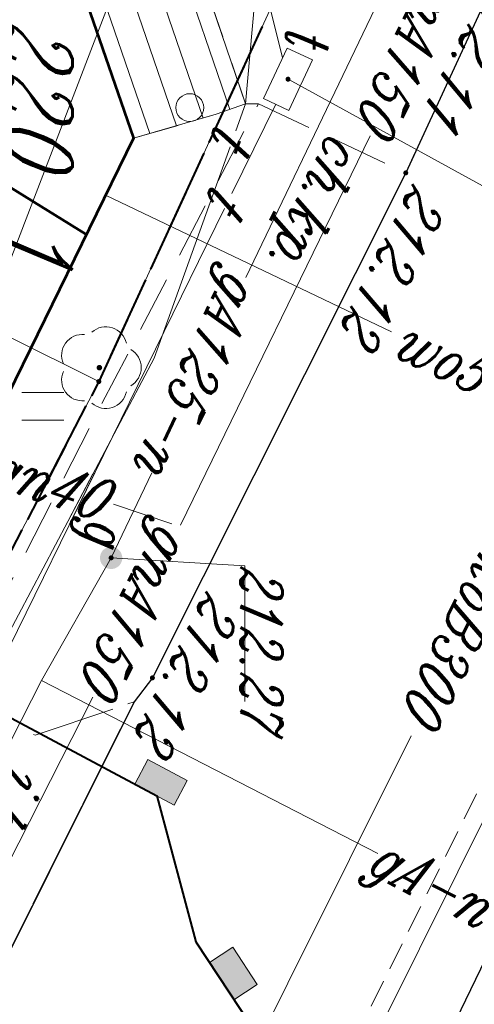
# Model space of a CAD drawing. Header units: millimetres. Extents: x -9598 to -9388, y -264557 to -264347.
# Tile 23 of 44: x -9470.56 to -9462.41, y -264424.96 to -264407.32. Entities that reach past the tile are written whole.
import ezdxf
from ezdxf.enums import TextEntityAlignment as Align

# ---------------------------------------------------------------- set-up
doc = ezdxf.new("R2010")
doc.units = ezdxf.units.MM
for name, pattern in [('DASHED2', [0.375, 0.25, -0.125]), ('Rakowicka 531_1 wstępna wersja$0$KTCR02-500', [1.5, 1, -0.5]), ('Rakowicka 531_1 wstępna wersja$0$KTJZ01-500', [2, 1.5, -0.5]), ('Rakowicka 531_1 wstępna wersja$0$PTTU04-500', [1.5, 1, -0.5])]:
    doc.linetypes.add(name, pattern=pattern)
for name, color, linetype, lineweight in [('-- CO_p', 51, 'DASHED2', 9), ('-- CO_z', 51, 'Continuous', 9), ('Rakowicka 531_1 wstępna wersja$0$EGBB01', 250, 'Continuous', 0), ('Rakowicka 531_1 wstępna wersja$0$EGBD03', 250, 'Continuous', 0), ('Rakowicka 531_1 wstępna wersja$0$EGBO02', 250, 'Continuous', 0), ('Rakowicka 531_1 wstępna wersja$0$EGBP12_01', 250, 'Continuous', 0), ('Rakowicka 531_1 wstępna wersja$0$EPGPO_216', 7, 'Continuous', 0), ('Rakowicka 531_1 wstępna wersja$0$GESSCH', 250, 'Continuous', 13), ('Rakowicka 531_1 wstępna wersja$0$KTCR02', 250, 'Continuous', 0), ('Rakowicka 531_1 wstępna wersja$0$KTJZ01', 250, 'Continuous', 0), ('Rakowicka 531_1 wstępna wersja$0$KTKR01', 250, 'Continuous', 0), ('Rakowicka 531_1 wstępna wersja$0$OBOO03_02', 250, 'Continuous', 0), ('Rakowicka 531_1 wstępna wersja$0$OBOP02_01', 250, 'Continuous', 0), ('Rakowicka 531_1 wstępna wersja$0$PTTU04', 250, 'Continuous', 0), ('Rakowicka 531_1 wstępna wersja$0$RTPW02', 250, 'Continuous', 0), ('Rakowicka 531_1 wstępna wersja$0$SUPG_01', 250, 'Continuous', 0), ('Rakowicka 531_1 wstępna wersja$0$SUPK_01', 250, 'Continuous', 0), ('Rakowicka 531_1 wstępna wersja$0$SUPT_01', 250, 'Continuous', 0), ('Rakowicka 531_1 wstępna wersja$0$SUPW_01', 250, 'Continuous', 0), ('Rakowicka 531_1 wstępna wersja$0$SUUS15_7a_T', 250, 'Continuous', 0), ('Rakowicka 531_1 wstępna wersja$0$SUUS15_7b_T', 250, 'Continuous', 0), ('Rakowicka 531_1 wstępna wersja$0$SUUS25_G', 250, 'Continuous', 0), ('Rakowicka 531_1 wstępna wersja$0$Warstwa 2', 250, 'Continuous', 0), ('Rakowicka 531_1 wstępna wersja$0$Warstwa 5', 250, 'Continuous', 0)]:
    doc.layers.add(name, color=color, linetype=linetype, lineweight=lineweight)
doc.layers.add('-- RAMKA', color=11, linetype='Continuous')
for name, color, linetype, lineweight, true_color in [('Rakowicka 531_1 wstępna wersja$0$GEPPGO', 7, 'Continuous', 13, 0x008000), ('Rakowicka 531_1 wstępna wersja$0$GUPGSH', 7, 'Continuous', 0, 0xffd900), ('Rakowicka 531_1 wstępna wersja$0$GUPTSH', 7, 'Continuous', 0, 0xff9100)]:
    doc.layers.add(name, color=color, linetype=linetype, lineweight=lineweight, true_color=true_color)
doc.styles.add('Rakowicka 531_1 wstępna wersja$0$Style-ITALIC_1250 I 0.20944', font='ITALIC_1250.shx', dxfattribs={"oblique": 12})

# ---------------------------------------------------------------- blocks, each defined once
blk = doc.blocks.new('Rakowicka 531_1 wstępna wersja$0$GEPPGO1_2')
at = {"layer": 'Rakowicka 531_1 wstępna wersja$0$GEPPGO', "linetype": 'Continuous', "lineweight": 13, "true_color": 0x008000}
blk.add_hatch(color=96, dxfattribs=at).paths.add_polyline_path([(0, -0.45), (-0.13906, -0.42798), (-0.2645, -0.36406), (-0.36406, -0.2645), (-0.42798, -0.13906), (-0.45, 0), (-0.42798, 0.13906), (-0.36406, 0.2645), (-0.2645, 0.36406), (-0.13906, 0.42798), (0, 0.45), (0.13906, 0.42798), (0.2645, 0.36406), (0.36406, 0.2645), (0.42798, 0.13906), (0.45, 0), (0.42798, -0.13906), (0.36406, -0.2645), (0.2645, -0.36406), (0.13906, -0.42798)])
blk = doc.blocks.new('Rakowicka 531_1 wstępna wersja$0$OBOP02_01')
at = {"layer": 'Rakowicka 531_1 wstępna wersja$0$OBOP02_01', "linetype": 'Continuous', "lineweight": 13}
h = blk.add_hatch(color=96, dxfattribs=at)
edge = h.paths.add_edge_path()
edge.add_arc((0, 0), 0.05, 0, 360)
at = {"layer": 'Rakowicka 531_1 wstępna wersja$0$OBOP02_01', "color": 96, "linetype": 'Continuous', "lineweight": 13}
for centre, start, end in [((0, 0.375), 30.1471, 149.8529), ((-0.357, 0.116), 102.1471, 221.8529), ((0.357, 0.116), 318.1471, 77.8529), ((-0.22, -0.303), 174.1472, 293.8529), ((0.22, -0.303), 246.1471, 5.8529)]:
    blk.add_arc(centre, 0.375, start, end, dxfattribs=at)
blk = doc.blocks.new('Rakowicka 531_1 wstępna wersja$0$GUPTSH1')
at = {"layer": 'Rakowicka 531_1 wstępna wersja$0$GUPTSH', "linetype": 'Continuous', "lineweight": 13}
blk.add_hatch(color=30, dxfattribs=at).paths.add_polyline_path([(0, -0.45), (-0.11647, -0.43467), (-0.225, -0.38971), (-0.3182, -0.3182), (-0.38971, -0.225), (-0.43467, -0.11647), (-0.45, 0), (-0.43467, 0.11647), (-0.38971, 0.225), (-0.3182, 0.3182), (-0.225, 0.38971), (-0.11647, 0.43467), (0, 0.45), (0.11647, 0.43467), (0.225, 0.38971), (0.3182, 0.3182), (0.38971, 0.225), (0.43467, 0.11647), (0.45, 0), (0.43467, -0.11647), (0.38971, -0.225), (0.3182, -0.3182), (0.225, -0.38971), (0.11647, -0.43467)])
blk = doc.blocks.new('Rakowicka 531_1 wstępna wersja$0$GUPGSH1')
at = {"layer": 'Rakowicka 531_1 wstępna wersja$0$GUPGSH', "linetype": 'Continuous', "lineweight": 13}
blk.add_hatch(color=250, dxfattribs=at).paths.add_polyline_path([(0, -0.45), (-0.11647, -0.43467), (-0.225, -0.38971), (-0.3182, -0.3182), (-0.38971, -0.225), (-0.43467, -0.11647), (-0.45, 0), (-0.43467, 0.11647), (-0.38971, 0.225), (-0.3182, 0.3182), (-0.225, 0.38971), (-0.11647, 0.43467), (0, 0.45), (0.11647, 0.43467), (0.225, 0.38971), (0.3182, 0.3182), (0.38971, 0.225), (0.43467, 0.11647), (0.45, 0), (0.43467, -0.11647), (0.38971, -0.225), (0.3182, -0.3182), (0.225, -0.38971), (0.11647, -0.43467)])
blk = doc.blocks.new('Rakowicka 531_1 wstępna wersja$0$SUUS25_1')
at = {"layer": 'Rakowicka 531_1 wstępna wersja$0$SUUS25_G', "linetype": 'Continuous', "lineweight": 13}
h = blk.add_hatch(color=250, dxfattribs=at)
edge = h.paths.add_edge_path()
edge.add_arc((0, 0), 0.2, 0, 360)
blk = doc.blocks.new('Rakowicka 531_1 wstępna wersja$0$PTTU04_01')
at = {"layer": 'Rakowicka 531_1 wstępna wersja$0$PTTU04', "color": 250, "linetype": 'Continuous', "lineweight": 13}
for p, q in [((-0.25, -0.375), (-0.25, 0.375)), ((0.25, -0.375), (0.25, 0.375))]:
    blk.add_line(p, q, dxfattribs=at)
blk = doc.blocks.new('Rakowicka 531_1 wstępna wersja$0$RTPW02_1')
at = {"layer": 'Rakowicka 531_1 wstępna wersja$0$RTPW02', "linetype": 'Continuous', "lineweight": 13}
h = blk.add_hatch(color=250, dxfattribs=at)
edge = h.paths.add_edge_path()
edge.add_arc((0, 0), 0.045, 0, 360)
blk = doc.blocks.new('Rakowicka 531_1 wstępna wersja$0$SUUS15_7b_T')
at = {"layer": 'Rakowicka 531_1 wstępna wersja$0$SUUS15_7b_T', "color": 30, "linetype": 'Continuous', "lineweight": 13, "flags": 128}
blk.add_lwpolyline([(-0.5, 0.25), (0.5, 0.25), (0.5, -0.25), (-0.5, -0.25), (-0.5, 0.25)], close=True, dxfattribs=at)
blk = doc.blocks.new('Rakowicka 531_1 wstępna wersja$0$EGBP12_01')
at = {"layer": 'Rakowicka 531_1 wstępna wersja$0$EGBP12_01', "color": 250, "linetype": 'Continuous', "lineweight": 13}
blk.add_circle((0, 0), 0.25, dxfattribs=at)
blk = doc.blocks.new('Rakowicka 531_1 wstępna wersja')
at = {"layer": 'Rakowicka 531_1 wstępna wersja$0$EGBB01', "color": 250, "linetype": 'Continuous', "lineweight": 53, "flags": 128}
blk.add_lwpolyline([(7425297.093, 5549061.989), (7425299.53, 5549066.81), (7425302.27, 5549067.75), (7425308.77, 5549064.57), (7425306.24, 5549059.54), (7425309.88, 5549057.62), (7425309.099, 5549056.071)], dxfattribs=at)
at = {"layer": 'Rakowicka 531_1 wstępna wersja$0$EGBD03', "color": 96, "linetype": 'Continuous', "lineweight": 13, "flags": 128}
blk.add_lwpolyline([(7425377.48, 5549032.21), (7425364.05, 5549039.31), (7425363.81, 5549038.86), (7425355.7, 5549042.97), (7425349.9, 5549045.91), (7425316.05, 5549062.26), (7425311.57, 5549064.57), (7425306.63, 5549067.13), (7425295.44, 5549072.28), (7425303.71, 5549087.75), (7425305.85, 5549086.73), (7425311.48, 5549083.92), (7425328.84, 5549075.25), (7425337.39, 5549070.98), (7425355.94, 5549061.91), (7425374.38, 5549052.81), (7425383.03, 5549048.34)], dxfattribs=at)
for points in [[(7425292.22, 5549065.73), (7425295.44, 5549072.28), (7425306.63, 5549067.13), (7425303.29, 5549060.42), (7425298.36, 5549062.77), (7425292.22, 5549065.73)], [(7425306.63, 5549067.13), (7425311.57, 5549064.57), (7425311.14, 5549063.73), (7425310.63, 5549060.78), (7425310.73, 5549057.82), (7425310.8, 5549056.82), (7425310.18, 5549057.12), (7425306.33, 5549058.96), (7425303.29, 5549060.42), (7425306.63, 5549067.13)]]:
    blk.add_lwpolyline(points, close=True, dxfattribs=at)
at = {"layer": 'Rakowicka 531_1 wstępna wersja$0$EGBO02', "color": 96, "linetype": 'Continuous', "lineweight": 40}
for p, q in [((7425300.984, 5549069.728), (7425302.347, 5549069.101)), ((7425303.255, 5549068.683), (7425304.618, 5549068.056)), ((7425307.771, 5549066.539), (7425309.103, 5549065.849))]:
    blk.add_line(p, q, dxfattribs=at)
at = {"layer": 'Rakowicka 531_1 wstępna wersja$0$EGBO02', "color": 96, "linetype": 'Continuous', "lineweight": 40, "flags": 128}
blk.add_lwpolyline([(7425305.526, 5549067.638), (7425306.63, 5549067.13), (7425306.883, 5549066.999)], dxfattribs=at)
at = {"layer": 'Rakowicka 531_1 wstępna wersja$0$EPGPO_216', "color": 8, "linetype": 'Continuous', "lineweight": 40}
for p, q in [((7425301.626, 5549069.433), (7425300.263, 5549070.06)), ((7425303.897, 5549068.388), (7425302.534, 5549069.015)), ((7425306.168, 5549067.343), (7425304.805, 5549067.97)), ((7425308.398, 5549066.214), (7425307.066, 5549066.904)), ((7425310.618, 5549065.064), (7425309.286, 5549065.754))]:
    blk.add_line(p, q, dxfattribs=at)
at = {"layer": 'Rakowicka 531_1 wstępna wersja$0$GESSCH', "color": 250, "linetype": 'Continuous', "lineweight": 13, "flags": 128}
blk.add_lwpolyline([(7425298.9, 5549068.82), (7425299.04, 5549068.28), (7425299.53, 5549066.81), (7425302.27, 5549067.75), (7425301.84, 5549069.23), (7425301.65, 5549069.76), (7425298.9, 5549068.82)], close=True, dxfattribs=at)
for points in [[(7425298.976, 5549068.526), (7425301.751, 5549069.477)], [(7425299.118, 5549068.046), (7425301.906, 5549069.002)], [(7425299.276, 5549067.572), (7425302.046, 5549068.521)], [(7425299.434, 5549067.097), (7425302.186, 5549068.041)]]:
    blk.add_lwpolyline(points, dxfattribs=at)
at = {"layer": 'Rakowicka 531_1 wstępna wersja$0$KTCR02', "color": 250, "linetype": 'Rakowicka 531_1 wstępna wersja$0$KTCR02-500', "lineweight": 13}
blk.add_line((7425301.65, 5549069.99), (7425302.89, 5549072.63), dxfattribs=at)
at = {"layer": 'Rakowicka 531_1 wstępna wersja$0$KTCR02', "color": 250, "linetype": 'Rakowicka 531_1 wstępna wersja$0$KTCR02-500', "lineweight": 13, "flags": 128}
for points in [[(7425297.097, 5549075.304), (7425302.89, 5549072.63), (7425311.94, 5549068.09), (7425312.37, 5549067.76), (7425312.408, 5549067.647)], [(7425301.65, 5549069.99), (7425301.65, 5549069.76), (7425298.9, 5549068.82), (7425298.14, 5549069.65)]]:
    blk.add_lwpolyline(points, dxfattribs=at)
at = {"layer": 'Rakowicka 531_1 wstępna wersja$0$KTJZ01', "color": 250, "linetype": 'Rakowicka 531_1 wstępna wersja$0$KTJZ01-500', "lineweight": 13, "flags": 128}
for points in [[(7425302.84, 5549081.09), (7425303.26, 5549080.9), (7425315.16, 5549074.94), (7425320.45, 5549072.38), (7425324.79, 5549070.18), (7425329.97, 5549067.64), (7425348.54, 5549058.38), (7425354.22, 5549055.61), (7425357.67, 5549053.91), (7425362.03, 5549051.7), (7425363.18, 5549051.07), (7425368.65, 5549048.38), (7425372.69, 5549046.37), (7425377.06, 5549044.2), (7425384.6, 5549040.44), (7425387.82, 5549038.8), (7425393.82, 5549035.85), (7425394.13, 5549035.69), (7425398.63, 5549033.36), (7425412.124, 5549026.776), (7425418.203, 5549023.709)], [(7425315.72, 5549075.5), (7425315.16, 5549074.94), (7425320.45, 5549072.38), (7425320.75, 5549072.99)], [(7425349.93, 5549046.35), (7425349.81, 5549047.32), (7425349.48, 5549048.16), (7425349.02, 5549048.91), (7425348.39, 5549049.58), (7425347.2, 5549050.41), (7425346.1, 5549051.08), (7425336.01, 5549056.22), (7425318.45, 5549064.72), (7425312.37, 5549067.76), (7425311.94, 5549068.09), (7425302.89, 5549072.63), (7425297.097, 5549075.304)], [(7425316.41, 5549063.01), (7425316.88, 5549063.95), (7425318.45, 5549064.72), (7425312.37, 5549067.76), (7425312.97, 5549065.99), (7425312.17, 5549064.23), (7425315.87, 5549062.27)]]:
    blk.add_lwpolyline(points, dxfattribs=at)
at = {"layer": 'Rakowicka 531_1 wstępna wersja$0$KTKR01', "color": 250, "linetype": 'Continuous', "lineweight": 30, "flags": 128}
for points in [[(7425302.84, 5549081.09), (7425303.26, 5549080.9), (7425315.16, 5549074.94), (7425320.45, 5549072.38), (7425324.79, 5549070.18), (7425329.97, 5549067.64), (7425348.54, 5549058.38), (7425354.22, 5549055.61), (7425357.67, 5549053.91), (7425362.03, 5549051.7), (7425363.18, 5549051.07), (7425368.65, 5549048.38), (7425372.69, 5549046.37), (7425377.06, 5549044.2), (7425384.6, 5549040.44), (7425387.82, 5549038.8), (7425393.82, 5549035.85), (7425394.13, 5549035.69), (7425398.63, 5549033.36), (7425412.124, 5549026.776), (7425418.203, 5549023.709)], [(7425288.96, 5549073.88), (7425290.75, 5549075.76), (7425292.94, 5549076.53), (7425295.17, 5549076.23), (7425297.097, 5549075.304), (7425302.89, 5549072.63), (7425311.94, 5549068.09), (7425312.37, 5549067.76), (7425318.45, 5549064.72), (7425336.01, 5549056.22), (7425346.1, 5549051.08)]]:
    blk.add_lwpolyline(points, dxfattribs=at)
at = {"layer": 'Rakowicka 531_1 wstępna wersja$0$OBOO03_02', "color": 8, "linetype": 'Continuous', "lineweight": 40, "flags": 128}
blk.add_lwpolyline([(7425307.907, 5549056.659), (7425314.056, 5549068.167), (7425316.673, 5549068.867), (7425331.209, 5549078.459)], dxfattribs=at)
at = {"layer": 'Rakowicka 531_1 wstępna wersja$0$OBOO03_02', "color": 8, "linetype": 'Continuous', "lineweight": 0, "flags": 128}
for points in [[(7425317.043, 5549069.111), (7425317.711, 5549069.552), (7425317.435, 5549069.969), (7425316.768, 5549069.529), (7425317.043, 5549069.111)], [(7425313.845, 5549067.772), (7425314.222, 5549068.478), (7425313.781, 5549068.713), (7425313.404, 5549068.008), (7425313.845, 5549067.772)]]:
    blk.add_lwpolyline(points, close=True, dxfattribs=at)
at = {"layer": 'Rakowicka 531_1 wstępna wersja$0$OBOO03_02', "color": 8, "linetype": 'Continuous', "lineweight": 0, "extrusion": (0, 0, -1)}
blk.add_solid([(-7425317.043, 5549069.111), (-7425317.711, 5549069.552), (-7425316.768, 5549069.529), (-7425317.435, 5549069.969)], dxfattribs=at)
at = {"layer": 'Rakowicka 531_1 wstępna wersja$0$OBOO03_02', "color": 8, "linetype": 'Continuous', "lineweight": 0}
blk.add_solid([(7425313.845, 5549067.772), (7425314.222, 5549068.478), (7425313.404, 5549068.008), (7425313.781, 5549068.713)], dxfattribs=at)
at = {"layer": 'Rakowicka 531_1 wstępna wersja$0$PTTU04', "color": 250, "linetype": 'Rakowicka 531_1 wstępna wersja$0$PTTU04-500', "lineweight": 13, "flags": 128}
blk.add_lwpolyline([(7425301.65, 5549069.99), (7425301.65, 5549069.76), (7425301.84, 5549069.23), (7425302.27, 5549067.75), (7425308.77, 5549064.57), (7425310.68, 5549063.43), (7425311.07, 5549064.72), (7425310.87, 5549065.22), (7425307.07, 5549067.16), (7425301.65, 5549069.99)], close=True, dxfattribs=at)
at = {"layer": 'Rakowicka 531_1 wstępna wersja$0$SUPG_01', "color": 52, "linetype": 'Continuous', "lineweight": 13, "flags": 128}
for points in [[(7425293, 5549075.41), (7425304.763, 5549069.763)], [(7425311.99, 5549066.1), (7425315.09, 5549072.128)], [(7425309.201, 5549068.594), (7425302.228, 5549071.991)], [(7425309.181, 5549068.436), (7425308.827, 5549067.391)], [(7425308.266, 5549068.081), (7425309.79, 5549067.35), (7425311.99, 5549066.1), (7425320.54, 5549061.75), (7425328.834, 5549057.626)], [(7425321.963, 5549062.101), (7425312.288, 5549067.024)]]:
    blk.add_lwpolyline(points, dxfattribs=at)
at = {"layer": 'Rakowicka 531_1 wstępna wersja$0$SUPK_01', "color": 36, "linetype": 'Continuous', "lineweight": 13, "flags": 128}
blk.add_lwpolyline([(7425312.978, 5549072.728), (7425326.29, 5549066.09), (7425326.956, 5549065.761)], dxfattribs=at)
at = {"layer": 'Rakowicka 531_1 wstępna wersja$0$SUPT_01', "color": 30, "linetype": 'Continuous', "lineweight": 13}
for p, q in [((7425308.271, 5549067.052), (7425309.187, 5549066.602)), ((7425308.283, 5549067.024), (7425309.104, 5549066.59))]:
    blk.add_line(p, q, dxfattribs=at)
at = {"layer": 'Rakowicka 531_1 wstępna wersja$0$SUPT_01', "color": 30, "linetype": 'Continuous', "lineweight": 13, "flags": 128}
for points in [[(7425300.824, 5549070.423), (7425297.232, 5549069.517)], [(7425302.136, 5549069.585), (7425301.65, 5549069.76), (7425296.716, 5549070.2)], [(7425303.259, 5549069.514), (7425301.659, 5549070.299)], [(7425320.717, 5549060.619), (7425317.5, 5549062.15), (7425306.21, 5549068.12), (7425302.42, 5549069.483)], [(7425313.611, 5549064.428), (7425303.53, 5549069.38)], [(7425294.809, 5549069.243), (7425306.188, 5549064.87)]]:
    blk.add_lwpolyline(points, dxfattribs=at)
at = {"layer": 'Rakowicka 531_1 wstępna wersja$0$SUPW_01', "color": 5, "linetype": 'Continuous', "lineweight": 13, "flags": 128}
blk.add_lwpolyline([(7425305.738, 5549072.377), (7425303.29, 5549067.251)], dxfattribs=at)
at = {"layer": 'Rakowicka 531_1 wstępna wersja$0$SUUS15_7a_T', "color": 30, "linetype": 'Continuous', "lineweight": 13, "flags": 128}
blk.add_lwpolyline([(7425301.21, 5549070.52), (7425303.39, 5549074.495), (7425305.785, 5549074.495)], dxfattribs=at)
at = {"layer": 'Rakowicka 531_1 wstępna wersja$0$SUUS25_G', "color": 250, "linetype": 'Continuous', "lineweight": 13, "flags": 128}
blk.add_lwpolyline([(7425309.79, 5549067.35), (7425309.93, 5549069.747), (7425312.366, 5549069.747)], dxfattribs=at)
at = {"layer": 'Rakowicka 531_1 wstępna wersja$0$EGBP12_01', "color": 250, "linetype": 'Continuous', "lineweight": 13}
blk.add_blockref('Rakowicka 531_1 wstępna wersja$0$EGBP12_01', (7425301.72, 5549068.76), dxfattribs=at)
at = {"layer": 'Rakowicka 531_1 wstępna wersja$0$OBOP02_01', "color": 96, "linetype": 'Continuous', "lineweight": 13}
blk.add_blockref('Rakowicka 531_1 wstępna wersja$0$OBOP02_01', (7425306.38, 5549067.14), dxfattribs=at)
at = {"layer": 'Rakowicka 531_1 wstępna wersja$0$PTTU04', "color": 250, "linetype": 'Continuous', "lineweight": 13}
blk.add_blockref('Rakowicka 531_1 wstępna wersja$0$PTTU04_01', (7425307.074, 5549066.127), dxfattribs=at)
at = {"layer": 'Rakowicka 531_1 wstępna wersja$0$RTPW02', "color": 250, "linetype": 'Continuous', "lineweight": 13}
for p in [(7425302.89, 5549072.63), (7425311.94, 5549068.09)]:
    blk.add_blockref('Rakowicka 531_1 wstępna wersja$0$RTPW02_1', p, dxfattribs=at)
at = {"layer": 'Rakowicka 531_1 wstępna wersja$0$SUUS15_7a_T', "color": 30, "linetype": 'Continuous', "lineweight": 13, "xscale": 0.1, "yscale": 0.1, "zscale": 0.1}
blk.add_blockref('Rakowicka 531_1 wstępna wersja$0$GUPTSH1', (7425301.21, 5549070.52), dxfattribs=at)
at = {"layer": 'Rakowicka 531_1 wstępna wersja$0$SUUS15_7b_T', "color": 30, "linetype": 'Continuous', "lineweight": 13, "rotation": 335.2246362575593}
blk.add_blockref('Rakowicka 531_1 wstępna wersja$0$SUUS15_7b_T', (7425301.21, 5549070.52), dxfattribs=at)
at = {"layer": 'Rakowicka 531_1 wstępna wersja$0$SUUS25_G', "color": 250, "linetype": 'Continuous', "lineweight": 13, "rotation": 333.1778198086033}
blk.add_blockref('Rakowicka 531_1 wstępna wersja$0$SUUS25_1', (7425309.79, 5549067.35), dxfattribs=at)
at = {"layer": 'Rakowicka 531_1 wstępna wersja$0$SUUS25_G', "color": 250, "linetype": 'Continuous', "lineweight": 13, "xscale": 0.1, "yscale": 0.1, "zscale": 0.1}
blk.add_blockref('Rakowicka 531_1 wstępna wersja$0$GUPGSH1', (7425309.79, 5549067.35), dxfattribs=at)
at = {"layer": 'Rakowicka 531_1 wstępna wersja$0$Warstwa 2', "color": 96, "linetype": 'Continuous', "lineweight": 13, "true_color": 0x008000, "xscale": 0.1, "yscale": 0.1, "zscale": 0.1}
blk.add_blockref('Rakowicka 531_1 wstępna wersja$0$GEPPGO1_2', (7425306.63, 5549067.13), dxfattribs=at)
at = {"layer": 'Rakowicka 531_1 wstępna wersja$0$EGBD03', "color": 96, "linetype": 'Continuous', "lineweight": 30, "insert": (7425300.116, 5549064.993), "char_height": 1.25, "attachment_point": 7, "rotation": 359.9998, "line_spacing_factor": 0.6, "style": 'Rakowicka 531_1 wstępna wersja$0$Style-ITALIC_1250 I 0.20944'}
blk.add_mtext('\\H1x;\\W0.8;220/1', dxfattribs=at)
at = {"layer": 'Rakowicka 531_1 wstępna wersja$0$KTCR02', "color": 250, "linetype": 'Continuous', "lineweight": 13, "style": 'Rakowicka 531_1 wstępna wersja$0$Style-ITALIC_1250 I 0.20944', "oblique": 12, "width": 0.8}
blk.add_text('ch.kp.', height=0.75, rotation=334.2296, dxfattribs=at).set_placement((7425303.319, 5549070.689), align=Align.CENTER)
at = {"layer": 'Rakowicka 531_1 wstępna wersja$0$KTJZ01', "color": 250, "linetype": 'Continuous', "lineweight": 13, "style": 'Rakowicka 531_1 wstępna wersja$0$Style-ITALIC_1250 I 0.20944', "oblique": 12, "width": 0.8}
blk.add_text('j.br.', height=0.75, rotation=333.1772, dxfattribs=at).set_placement((7425314.231, 5549065.148), align=Align.CENTER)
at = {"layer": 'Rakowicka 531_1 wstępna wersja$0$RTPW02', "color": 250, "linetype": 'Continuous', "lineweight": 13, "style": 'Rakowicka 531_1 wstępna wersja$0$Style-ITALIC_1250 I 0.20944', "oblique": 12, "width": 0.8}
for p in [(7425303.071, 5549072.755), (7425310.371, 5549069.059)]:
    blk.add_text('212.12', height=0.75, rotation=333.359, dxfattribs=at).set_placement(p)
at = {"layer": 'Rakowicka 531_1 wstępna wersja$0$SUPG_01', "color": 250, "linetype": 'Continuous', "lineweight": 13, "style": 'Rakowicka 531_1 wstępna wersja$0$Style-ITALIC_1250 I 0.20944', "oblique": 12, "width": 0.8}
for s, rotation, p in [('gA-n', 62.7839, (7425315.583, 5549073.086)), ('gnA150', 334.0233, (7425300.671, 5549072.75)), ('gA125-n', 334.3568, (7425306.515, 5549068.922)), ('gnA150', 333.0313, (7425310.745, 5549067.809)), ('gn40', 71.2814, (7425308.438, 5549066.242))]:
    blk.add_text(s, height=0.75, rotation=rotation, dxfattribs=at).set_placement(p, align=Align.MIDDLE_CENTER)
at = {"layer": 'Rakowicka 531_1 wstępna wersja$0$SUPK_01', "color": 36, "linetype": 'Continuous', "lineweight": 13, "style": 'Rakowicka 531_1 wstępna wersja$0$Style-ITALIC_1250 I 0.20944', "oblique": 12, "width": 0.8}
blk.add_text('koB300', height=0.75, rotation=333.4983, dxfattribs=at).set_placement((7425311.264, 5549073.582), align=Align.MIDDLE_CENTER)
at = {"layer": 'Rakowicka 531_1 wstępna wersja$0$SUPT_01', "color": 30, "linetype": 'Continuous', "lineweight": 13, "style": 'Rakowicka 531_1 wstępna wersja$0$Style-ITALIC_1250 I 0.20944', "oblique": 12, "width": 0.8}
for rotation, p in [(340.2189, (7425302.278, 5549069.534)), (333.8381, (7425303.395, 5549069.447))]:
    blk.add_text('t', height=0.75, rotation=rotation, dxfattribs=at).set_placement(p, align=Align.MIDDLE_CENTER)
at = {"layer": 'Rakowicka 531_1 wstępna wersja$0$SUPW_01', "color": 5, "linetype": 'Continuous', "lineweight": 13, "style": 'Rakowicka 531_1 wstępna wersja$0$Style-ITALIC_1250 I 0.20944', "oblique": 12, "width": 0.8}
blk.add_text('wo50', height=0.75, rotation=64.4795, dxfattribs=at).set_placement((7425306.295, 5549073.545), align=Align.MIDDLE_CENTER)
at = {"layer": 'Rakowicka 531_1 wstępna wersja$0$SUUS15_7b_T', "color": 30, "linetype": 'Continuous', "lineweight": 13, "insert": (7425300.263, 5549070.487), "char_height": 0.75, "attachment_point": 7, "rotation": 359.9998, "line_spacing_factor": 0.6, "style": 'Rakowicka 531_1 wstępna wersja$0$Style-ITALIC_1250 I 0.20944'}
blk.add_mtext('\\H1x;\\W0.8;t', dxfattribs=at)
at = {"layer": 'Rakowicka 531_1 wstępna wersja$0$SUUS25_G', "color": 250, "linetype": 'Continuous', "lineweight": 13, "char_height": 0.75, "attachment_point": 7, "rotation": 359.9998, "line_spacing_factor": 0.6, "style": 'Rakowicka 531_1 wstępna wersja$0$Style-ITALIC_1250 I 0.20944'}
for s, insert in [('\\H1x;\\W0.8;212.27', (7425309.93, 5549069.67)), ('\\H1x;\\W0.8;g', (7425309.08, 5549066.64))]:
    blk.add_mtext(s, dxfattribs=dict(at, insert=insert))
at = {"layer": 'Rakowicka 531_1 wstępna wersja$0$Warstwa 5', "color": 250, "linetype": 'Continuous', "lineweight": 13, "insert": (7425299.242, 5549074.253), "char_height": 0.75, "attachment_point": 7, "rotation": 332.447, "line_spacing_factor": 0.6, "style": 'Rakowicka 531_1 wstępna wersja$0$Style-ITALIC_1250 I 0.20944'}
blk.add_mtext('\\H1x;\\W0.8;212.11', dxfattribs=at)

msp = doc.modelspace()

# ---------------------------------------------------------------- linework, layer by layer
at = {"layer": '-- CO_p', "ltscale": 2}
msp.add_line((-9484.614, -264465.972, -10.18), (-9451.937, -264400.2, -10.18), dxfattribs=at)
at = {"layer": '-- CO_z'}
msp.add_line((-9484.63, -264466.722, -10.18), (-9451.651, -264400.343, -10.18), dxfattribs=at)

# ---------------------------------------------------------------- block references
at = {"layer": '-- RAMKA', "rotation": 270}
msp.add_blockref('Rakowicka 531_1 wstępna wersja', (-5558536.267, 7160892.827), dxfattribs=at)

doc.saveas('drawing.dxf')
